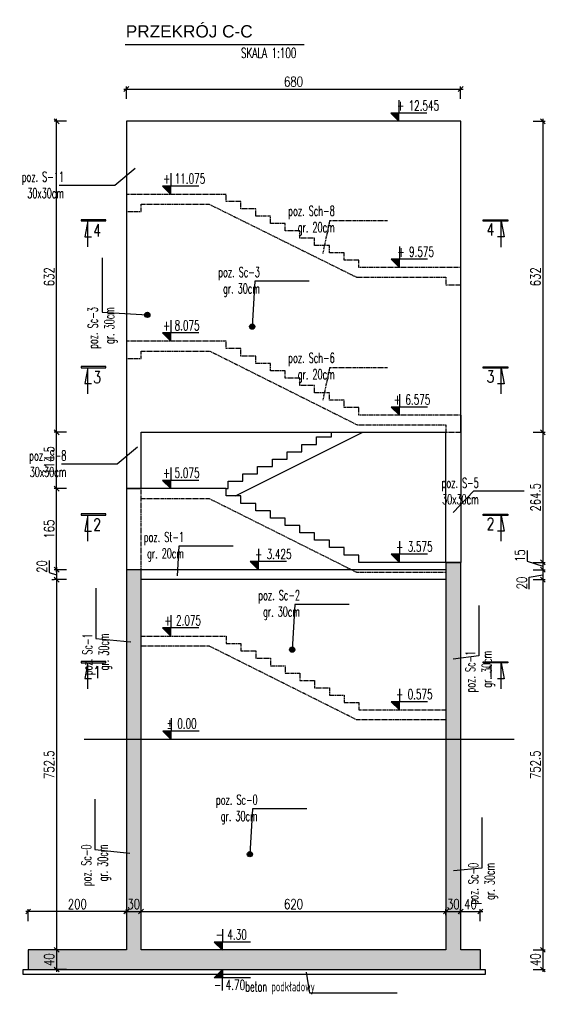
# Model space of a CAD drawing. Header units: millimetres. Extents: x -303 to 588072, y -379 to 357555.
# Tile 24 of 88: x 540107 to 541176, y 335621 to 337623. Entities that reach past the tile are written whole.
import ezdxf

# ---------------------------------------------------------------- set-up
doc = ezdxf.new("R2010")
doc.units = ezdxf.units.MM
doc.header["$LTSCALE"] = 0.15
doc.header["$MEASUREMENT"] = 0
doc.header["$PDSIZE"] = -5
doc.linetypes.add('DASHED', pattern=[19.05, 12.7, -6.35])
for name, color, linetype in [('1', 2, 'Continuous'), ('3', 4, 'Continuous'), ('5', 8, 'Continuous'), ('RFD_1', 2, 'Continuous'), ('RFD_2', 4, 'DASHED'), ('RFD_3', 4, 'Continuous'), ('RFD_5', 8, 'Continuous'), ('RFD_5 @ 10', 8, 'Continuous')]:
    doc.layers.add(name, color=color, linetype=linetype)
doc.styles.add('ARIAL', font='arial.ttf')
doc.styles.get("Standard").update_dxf_attribs({"font": 'simplex.shx', "width": 0.75})
doc.styles.add('txt3', font='simplex.shx', dxfattribs={"width": 0.75, "height": 20})
doc.dimstyles.new('opis 1.1', dxfattribs={"dimscale": 0, "dimtxt": 2, "dimasz": 1, "dimexe": 0.5, "dimexo": 1, "dimgap": 0, "dimtad": 0, "dimdec": 1, "dimrnd": 0.5, "dimdsep": 46, "dimtxsty": 'Standard', "dimblk1": 'OBLIQUE', "dimblk2": 'OBLIQUE', "dimsah": 1, "dimcen": 1, "dimdle": 0.5, "dimclrd": 256, "dimclre": 256, "dimclrt": 4, "dimadec": 0, "dimazin": 2, "dimtm": 1e-09, "dimtfac": 0.75, "dimtdec": 1, "dimtmove": 0, "dimatfit": 3, "dimfxl": 0, "dimtvp": 0.75, "dimtolj": 1, "dimtzin": 0, "dimlwd": -1, "dimlwe": -1, "dimarcsym": 0})

# ---------------------------------------------------------------- blocks, each defined once
blk = doc.blocks.new('324r232')
at = {"layer": 'RFD_5'}
blk.add_hatch(color=256, dxfattribs=at).paths.add_polyline_path([(0, 16.6), (-16.6, 16.6), (0, 0)])
at = {"layer": '5'}
blk.add_line((56.3, 16.6), (-16.6, 16.6), dxfattribs=at)
at = {"layer": 'RFD_5'}
for points in [[(0, 42.3), (0, 16.6)], [(-16.6, 16.6), (0, 0)], [(0, 0), (0, 16.6)]]:
    blk.add_lwpolyline(points, dxfattribs=at)
blk = doc.blocks.new('asdddd')
at = {"layer": '5'}
blk.add_line((538151.4, 335098.7), (538077.5, 335098.7), dxfattribs=at)
at = {"layer": 'RFD_5'}
for points in [[(538094.3, 335124.8), (538094.3, 335098.7)], [(538077.5, 335098.7), (538094.3, 335081.9)], [(538094.3, 335081.9), (538094.3, 335098.7)]]:
    blk.add_lwpolyline(points, dxfattribs=at)
blk = doc.blocks.new('_Oblique')
at = {"color": 0, "linetype": 'ByBlock', "lineweight": -2}
blk.add_line((-0.5, -0.5), (0.5, 0.5), dxfattribs=at)
blk = doc.blocks.new('*D1874')
at = {"layer": 'Defpoints', "color": 0, "lineweight": 80}
for p in [(541003.6, 337481.8), (540323.6, 337416.1), (541003.6, 337416.1)]:
    blk.add_point(p, dxfattribs=at)
at = {"layer": 'RFD_5'}
for p, q in [((540318.6, 337481.8), (541008.6, 337481.8)), ((540323.6, 337461.8), (540323.6, 337486.8)), ((541003.6, 337461.8), (541003.6, 337486.8))]:
    blk.add_line(p, q, dxfattribs=at)
at = {"layer": 'RFD_5', "xscale": 10, "yscale": 10, "zscale": 10, "rotation": 180}
blk.add_blockref('_Oblique', (540323.6, 337481.8), dxfattribs=at)
at = {"layer": 'RFD_5', "xscale": 10, "yscale": 10, "zscale": 10}
blk.add_blockref('_Oblique', (541003.6, 337481.8), dxfattribs=at)
at = {"layer": 'RFD_5', "color": 4, "insert": (540663.6, 337496.8), "char_height": 20, "attachment_point": 5}
blk.add_mtext('\\A1;680', dxfattribs=at)
blk = doc.blocks.new('*D1875')
at = {"layer": 'Defpoints', "color": 0, "lineweight": 80}
for p in [(540353.6, 336484.4), (540181.7, 335731.7), (540271.4, 335731.7)]:
    blk.add_point(p, dxfattribs=at)
at = {"layer": 'RFD_5'}
for p, q in [((540201.7, 336484.4), (540176.7, 336484.4)), ((540181.7, 336489.4), (540181.7, 335726.7)), ((540201.7, 335731.7), (540176.7, 335731.7))]:
    blk.add_line(p, q, dxfattribs=at)
at = {"layer": 'RFD_5', "xscale": 10, "yscale": 10, "zscale": 10}
for p, rotation in [((540181.7, 336484.4), 90), ((540181.7, 335731.7), 270)]:
    blk.add_blockref('_Oblique', p, dxfattribs=dict(at, rotation=rotation))
at = {"layer": 'RFD_5', "color": 4, "insert": (540166.7, 336108), "char_height": 20, "attachment_point": 5, "rotation": 90}
blk.add_mtext('\\A1;752.5', dxfattribs=at)
blk = doc.blocks.new('*D1876')
at = {"layer": 'Defpoints', "color": 0, "lineweight": 80}
for p in [(540246.9, 335731.7), (540181.7, 335691.7), (540243.2, 335691.7)]:
    blk.add_point(p, dxfattribs=at)
at = {"layer": 'RFD_5'}
for p, q in [((540181.7, 335736.7), (540181.7, 335686.7)), ((540201.7, 335731.7), (540176.7, 335731.7)), ((540201.7, 335691.7), (540176.7, 335691.7))]:
    blk.add_line(p, q, dxfattribs=at)
at = {"layer": 'RFD_5', "xscale": 10, "yscale": 10, "zscale": 10}
for p, rotation in [((540181.7, 335731.7), 90), ((540181.7, 335691.7), 270)]:
    blk.add_blockref('_Oblique', p, dxfattribs=dict(at, rotation=rotation))
at = {"layer": 'RFD_5', "color": 4, "insert": (540166.7, 335711.7), "char_height": 20, "attachment_point": 5, "rotation": 90}
blk.add_mtext('\\A1;40', dxfattribs=at)
blk = doc.blocks.new('*D1877')
at = {"layer": 'Defpoints', "color": 0, "lineweight": 80}
for p in [(540181.7, 336669.4), (540299.1, 336669.4), (540323.6, 336504.4)]:
    blk.add_point(p, dxfattribs=at)
at = {"layer": 'RFD_5'}
for p, q in [((540181.7, 336499.4), (540181.7, 336674.4)), ((540201.7, 336669.4), (540176.7, 336669.4)), ((540201.7, 336504.4), (540176.7, 336504.4))]:
    blk.add_line(p, q, dxfattribs=at)
at = {"layer": 'RFD_5', "xscale": 10, "yscale": 10, "zscale": 10}
for p, rotation in [((540181.7, 336669.4), 90), ((540181.7, 336504.4), 270)]:
    blk.add_blockref('_Oblique', p, dxfattribs=dict(at, rotation=rotation))
at = {"layer": 'RFD_5', "color": 4, "insert": (540166.7, 336586.9), "char_height": 20, "attachment_point": 5, "rotation": 90}
blk.add_mtext('\\A1;165', dxfattribs=at)
blk = doc.blocks.new('*D1878')
at = {"layer": 'Defpoints', "color": 0, "lineweight": 80}
for p in [(540181.7, 336784), (540426.8, 336784), (540299.1, 336669.4)]:
    blk.add_point(p, dxfattribs=at)
at = {"layer": 'RFD_5'}
for p, q in [((540201.7, 336784), (540176.7, 336784)), ((540181.7, 336664.4), (540181.7, 336789)), ((540201.7, 336669.4), (540176.7, 336669.4))]:
    blk.add_line(p, q, dxfattribs=at)
at = {"layer": 'RFD_5', "xscale": 10, "yscale": 10, "zscale": 10}
for p, rotation in [((540181.7, 336784), 90), ((540181.7, 336669.4), 270)]:
    blk.add_blockref('_Oblique', p, dxfattribs=dict(at, rotation=rotation))
at = {"layer": 'RFD_5', "color": 4, "insert": (540166.7, 336726.7), "char_height": 20, "attachment_point": 5, "rotation": 90}
blk.add_mtext('\\A1;114.5', dxfattribs=at)
blk = doc.blocks.new('*D1879')
at = {"layer": 'Defpoints', "color": 0, "lineweight": 80}
for p in [(540181.7, 337416.1), (540410.9, 337416.1), (540451.3, 336784)]:
    blk.add_point(p, dxfattribs=at)
at = {"layer": 'RFD_5'}
for p, q in [((540201.7, 337416.1), (540176.7, 337416.1)), ((540181.7, 336779), (540181.7, 337421.1)), ((540201.7, 336784), (540176.7, 336784))]:
    blk.add_line(p, q, dxfattribs=at)
at = {"layer": 'RFD_5', "xscale": 10, "yscale": 10, "zscale": 10}
for p, rotation in [((540181.7, 337416.1), 90), ((540181.7, 336784), 270)]:
    blk.add_blockref('_Oblique', p, dxfattribs=dict(at, rotation=rotation))
at = {"layer": 'RFD_5', "color": 4, "insert": (540166.7, 337100.1), "char_height": 20, "attachment_point": 5, "rotation": 90}
blk.add_mtext('\\A1;632', dxfattribs=at)
blk = doc.blocks.new('*D1880')
at = {"layer": 'Defpoints', "color": 0, "lineweight": 80}
for p in [(541003.6, 337416.1), (541003.7, 336784), (541170.8, 336784)]:
    blk.add_point(p, dxfattribs=at)
at = {"layer": 'RFD_5'}
for p, q in [((541150.8, 337416.1), (541175.8, 337416.1)), ((541170.8, 337421.1), (541170.8, 336779)), ((541150.8, 336784), (541175.8, 336784))]:
    blk.add_line(p, q, dxfattribs=at)
at = {"layer": 'RFD_5', "xscale": 10, "yscale": 10, "zscale": 10}
for p, rotation in [((541170.8, 337416.1), 90), ((541170.8, 336784), 270)]:
    blk.add_blockref('_Oblique', p, dxfattribs=dict(at, rotation=rotation))
at = {"layer": 'RFD_5', "color": 4, "insert": (541155.8, 337100.1), "char_height": 20, "attachment_point": 5, "rotation": 90}
blk.add_mtext('\\A1;632', dxfattribs=at)
blk = doc.blocks.new('*D1883')
at = {"layer": 'Defpoints', "color": 0, "lineweight": 80}
for p in [(540323.6, 336504.4), (540181.7, 336484.4), (540181.7, 336484.4)]:
    blk.add_point(p, dxfattribs=at)
at = {"layer": 'RFD_5'}
for p, q in [((540166.7, 336523.2), (540166.7, 336498.9)), ((540166.7, 336498.9), (540181.7, 336494.4)), ((540201.7, 336504.4), (540176.7, 336504.4)), ((540181.7, 336509.4), (540181.7, 336479.4)), ((540171.7, 336484.4), (540176.7, 336484.4))]:
    blk.add_line(p, q, dxfattribs=at)
at = {"layer": 'RFD_5', "xscale": 10, "yscale": 10, "zscale": 10}
for p, rotation in [((540181.7, 336504.4), 90), ((540181.7, 336484.4), 270)]:
    blk.add_blockref('_Oblique', p, dxfattribs=dict(at, rotation=rotation))
at = {"layer": 'RFD_5', "color": 4, "insert": (540151.7, 336511), "char_height": 20, "attachment_point": 5, "rotation": 90}
blk.add_mtext('\\A1;20', dxfattribs=at)
blk = doc.blocks.new('*D1884')
at = {"layer": 'Defpoints', "color": 0, "lineweight": 80}
for p in [(541003.7, 336784), (540988.6, 336519.4), (541170.8, 336519.4)]:
    blk.add_point(p, dxfattribs=at)
at = {"layer": 'RFD_5'}
for p, q in [((541150.8, 336784), (541175.8, 336784)), ((541170.8, 336789), (541170.8, 336514.4)), ((541150.8, 336519.4), (541175.8, 336519.4))]:
    blk.add_line(p, q, dxfattribs=at)
at = {"layer": 'RFD_5', "xscale": 10, "yscale": 10, "zscale": 10}
for p, rotation in [((541170.8, 336784), 90), ((541170.8, 336519.4), 270)]:
    blk.add_blockref('_Oblique', p, dxfattribs=dict(at, rotation=rotation))
at = {"layer": 'RFD_5', "color": 4, "insert": (541155.8, 336651.7), "char_height": 20, "attachment_point": 5, "rotation": 90}
blk.add_mtext('\\A1;264.5', dxfattribs=at)
blk = doc.blocks.new('*D1885')
at = {"layer": 'Defpoints', "color": 0, "lineweight": 80}
for p in [(540988.6, 336519.4), (540973.6, 336504.4), (541170.8, 336504.4)]:
    blk.add_point(p, dxfattribs=at)
at = {"layer": 'RFD_5'}
for p, q in [((541139.2, 336543.7), (541139.2, 336522.2)), ((541139.2, 336522.2), (541170.8, 336511.9)), ((541150.8, 336519.4), (541175.8, 336519.4)), ((541170.8, 336524.4), (541170.8, 336499.4)), ((541150.8, 336504.4), (541175.8, 336504.4))]:
    blk.add_line(p, q, dxfattribs=at)
at = {"layer": 'RFD_5', "xscale": 10, "yscale": 10, "zscale": 10}
for p, rotation in [((541170.8, 336519.4), 90), ((541170.8, 336504.4), 270)]:
    blk.add_blockref('_Oblique', p, dxfattribs=dict(at, rotation=rotation))
at = {"layer": 'RFD_5', "color": 4, "insert": (541124.2, 336533), "char_height": 20, "attachment_point": 5, "rotation": 90}
blk.add_mtext('\\A1;15', dxfattribs=at)
blk = doc.blocks.new('*D1886')
at = {"layer": 'Defpoints', "color": 0, "lineweight": 80}
for p in [(540973.6, 336504.4), (540973.6, 336484.4), (541170.8, 336484.4)]:
    blk.add_point(p, dxfattribs=at)
at = {"layer": 'RFD_5'}
for p, q in [((541142.9, 336489.6), (541170.8, 336494.4)), ((541150.8, 336504.4), (541175.8, 336504.4)), ((541170.8, 336509.4), (541170.8, 336479.4)), ((541142.9, 336465.3), (541142.9, 336489.6)), ((541150.8, 336484.4), (541175.8, 336484.4))]:
    blk.add_line(p, q, dxfattribs=at)
at = {"layer": 'RFD_5', "xscale": 10, "yscale": 10, "zscale": 10}
for p, rotation in [((541170.8, 336504.4), 90), ((541170.8, 336484.4), 270)]:
    blk.add_blockref('_Oblique', p, dxfattribs=dict(at, rotation=rotation))
at = {"layer": 'RFD_5', "color": 4, "insert": (541127.9, 336477.5), "char_height": 20, "attachment_point": 5, "rotation": 90}
blk.add_mtext('\\A1;20', dxfattribs=at)
blk = doc.blocks.new('*D1887')
at = {"layer": 'Defpoints', "color": 0, "lineweight": 80}
for p in [(541170.8, 336484.4), (541043.6, 335731.7), (541170.8, 335731.7)]:
    blk.add_point(p, dxfattribs=at)
at = {"layer": 'RFD_5'}
for p, q in [((541160.8, 336484.4), (541165.8, 336484.4)), ((541170.8, 336489.4), (541170.8, 335726.7)), ((541150.8, 335731.7), (541175.8, 335731.7))]:
    blk.add_line(p, q, dxfattribs=at)
at = {"layer": 'RFD_5', "xscale": 10, "yscale": 10, "zscale": 10}
for p, rotation in [((541170.8, 336484.4), 90), ((541170.8, 335731.7), 270)]:
    blk.add_blockref('_Oblique', p, dxfattribs=dict(at, rotation=rotation))
at = {"layer": 'RFD_5', "color": 4, "insert": (541155.8, 336108), "char_height": 20, "attachment_point": 5, "rotation": 90}
blk.add_mtext('\\A1;752.5', dxfattribs=at)
blk = doc.blocks.new('*D1888')
at = {"layer": 'Defpoints', "color": 0, "lineweight": 80}
for p in [(541043.6, 335731.7), (541043.6, 335691.7), (541170.8, 335691.7)]:
    blk.add_point(p, dxfattribs=at)
at = {"layer": 'RFD_5'}
for p, q in [((541170.8, 335736.7), (541170.8, 335686.7)), ((541150.8, 335731.7), (541175.8, 335731.7)), ((541150.8, 335691.7), (541175.8, 335691.7))]:
    blk.add_line(p, q, dxfattribs=at)
at = {"layer": 'RFD_5', "xscale": 10, "yscale": 10, "zscale": 10}
for p, rotation in [((541170.8, 335731.7), 90), ((541170.8, 335691.7), 270)]:
    blk.add_blockref('_Oblique', p, dxfattribs=dict(at, rotation=rotation))
at = {"layer": 'RFD_5', "color": 4, "insert": (541155.8, 335711.7), "char_height": 20, "attachment_point": 5, "rotation": 90}
blk.add_mtext('\\A1;40', dxfattribs=at)
blk = doc.blocks.new('*D1889')
at = {"layer": 'Defpoints', "color": 0, "lineweight": 80}
for p in [(540323.6, 335794.2), (540353.6, 335809.7), (540353.6, 335794.2)]:
    blk.add_point(p, dxfattribs=at)
at = {"layer": 'RFD_5'}
for p, q in [((540323.6, 335804.2), (540323.6, 335814.7)), ((540353.6, 335804.2), (540353.6, 335814.7)), ((540318.6, 335809.7), (540358.6, 335809.7))]:
    blk.add_line(p, q, dxfattribs=at)
at = {"layer": 'RFD_5', "xscale": 10, "yscale": 10, "zscale": 10, "rotation": 180}
blk.add_blockref('_Oblique', (540323.6, 335809.7), dxfattribs=at)
at = {"layer": 'RFD_5', "xscale": 10, "yscale": 10, "zscale": 10}
blk.add_blockref('_Oblique', (540353.6, 335809.7), dxfattribs=at)
at = {"layer": 'RFD_5', "color": 4, "insert": (540338.6, 335824.7), "char_height": 20, "attachment_point": 5}
blk.add_mtext('\\A1;30', dxfattribs=at)
blk = doc.blocks.new('*D1890')
at = {"layer": 'Defpoints', "color": 0, "lineweight": 80}
for p in [(540353.6, 335794.2), (540973.6, 335809.7), (540973.6, 335792)]:
    blk.add_point(p, dxfattribs=at)
at = {"layer": 'RFD_5'}
for p, q in [((540353.6, 335804.2), (540353.6, 335814.7)), ((540973.6, 335802), (540973.6, 335814.7)), ((540348.6, 335809.7), (540978.6, 335809.7))]:
    blk.add_line(p, q, dxfattribs=at)
at = {"layer": 'RFD_5', "xscale": 10, "yscale": 10, "zscale": 10, "rotation": 180}
blk.add_blockref('_Oblique', (540353.6, 335809.7), dxfattribs=at)
at = {"layer": 'RFD_5', "xscale": 10, "yscale": 10, "zscale": 10}
blk.add_blockref('_Oblique', (540973.6, 335809.7), dxfattribs=at)
at = {"layer": 'RFD_5', "color": 4, "insert": (540663.6, 335824.7), "char_height": 20, "attachment_point": 5}
blk.add_mtext('\\A1;620', dxfattribs=at)
blk = doc.blocks.new('*D1891')
at = {"layer": 'Defpoints', "color": 0, "lineweight": 80}
for p in [(540973.6, 335792), (541003.6, 335809.7), (541003.6, 335793.6)]:
    blk.add_point(p, dxfattribs=at)
at = {"layer": 'RFD_5'}
for p, q in [((540973.6, 335802), (540973.6, 335814.7)), ((541003.6, 335803.6), (541003.6, 335814.7)), ((540968.6, 335809.7), (541008.6, 335809.7))]:
    blk.add_line(p, q, dxfattribs=at)
at = {"layer": 'RFD_5', "xscale": 10, "yscale": 10, "zscale": 10, "rotation": 180}
blk.add_blockref('_Oblique', (540973.6, 335809.7), dxfattribs=at)
at = {"layer": 'RFD_5', "xscale": 10, "yscale": 10, "zscale": 10}
blk.add_blockref('_Oblique', (541003.6, 335809.7), dxfattribs=at)
at = {"layer": 'RFD_5', "color": 4, "insert": (540988.6, 335824.7), "char_height": 20, "attachment_point": 5}
blk.add_mtext('\\A1;30', dxfattribs=at)
blk = doc.blocks.new('*D1892')
at = {"layer": 'Defpoints', "color": 0, "lineweight": 80}
for p in [(541003.6, 335793.6), (541043.6, 335809.7), (541043.6, 335731.7)]:
    blk.add_point(p, dxfattribs=at)
at = {"layer": 'RFD_5'}
for p, q in [((541003.6, 335803.6), (541003.6, 335814.7)), ((541043.6, 335789.7), (541043.6, 335814.7)), ((540998.6, 335809.7), (541048.6, 335809.7))]:
    blk.add_line(p, q, dxfattribs=at)
at = {"layer": 'RFD_5', "xscale": 10, "yscale": 10, "zscale": 10, "rotation": 180}
blk.add_blockref('_Oblique', (541003.6, 335809.7), dxfattribs=at)
at = {"layer": 'RFD_5', "xscale": 10, "yscale": 10, "zscale": 10}
blk.add_blockref('_Oblique', (541043.6, 335809.7), dxfattribs=at)
at = {"layer": 'RFD_5', "color": 4, "insert": (541023.6, 335824.7), "char_height": 20, "attachment_point": 5}
blk.add_mtext('\\A1;40', dxfattribs=at)
blk = doc.blocks.new('*D1893')
at = {"layer": 'Defpoints', "color": 0, "lineweight": 80}
for p in [(540123.9, 335809.7), (540323.6, 335794.2), (540123.9, 335731.7)]:
    blk.add_point(p, dxfattribs=at)
at = {"layer": 'RFD_5'}
for p, q in [((540123.9, 335789.7), (540123.9, 335814.7)), ((540323.6, 335804.2), (540323.6, 335814.7)), ((540328.6, 335809.7), (540118.9, 335809.7))]:
    blk.add_line(p, q, dxfattribs=at)
at = {"layer": 'RFD_5', "xscale": 10, "yscale": 10, "zscale": 10, "rotation": 180}
blk.add_blockref('_Oblique', (540123.9, 335809.7), dxfattribs=at)
at = {"layer": 'RFD_5', "xscale": 10, "yscale": 10, "zscale": 10}
blk.add_blockref('_Oblique', (540323.6, 335809.7), dxfattribs=at)
at = {"layer": 'RFD_5', "color": 4, "insert": (540223.8, 335824.7), "char_height": 20, "attachment_point": 5}
blk.add_mtext('\\A1;200', dxfattribs=at)

msp = doc.modelspace()

# ---------------------------------------------------------------- hatches: boundary and pattern name
at = {"layer": 'RFD_5'}
h = msp.add_hatch(color=256, dxfattribs=at)
h.dxf.hatch_style = 1
edge = h.paths.add_edge_path()
edge.add_ellipse((540366.29, 337022.61), major_axis=(5.27, 0), ratio=1, start_angle=0, end_angle=360)
h = msp.add_hatch(color=256, dxfattribs=at)
h.dxf.hatch_style = 1
edge = h.paths.add_edge_path()
edge.add_ellipse((540579.58, 336998.75), major_axis=(5.27, 0), ratio=1, start_angle=0, end_angle=360)
h = msp.add_hatch(dxfattribs=at)
h.set_pattern_fill('ANSI33', color=256, scale=50)
h.set_pattern_definition([(45, (-17736.149, 0.0001), (-8.83883476, 8.83883476), []), (45, (-17727.31, 0.0001), (-8.83883476, 8.83883476), [6.25, -3.125])])
h.paths.add_polyline_path([(540123.88, 335731.67), (540123.88, 335691.67), (541043.64, 335691.67), (541043.64, 335731.67), (541003.64, 335731.67), (541003.64, 336519.41), (540973.64, 336519.41), (540973.64, 335731.67), (540353.64, 335731.67), (540353.64, 336504.41), (540323.64, 336504.41), (540323.64, 335731.67)])
h = msp.add_hatch(color=256, dxfattribs=at)
h.dxf.hatch_style = 1
edge = h.paths.add_edge_path()
edge.add_ellipse((540661.04, 336341.91), major_axis=(5.27, 0), ratio=1, start_angle=0, end_angle=360)
h = msp.add_hatch(color=256, dxfattribs=at)
h.dxf.hatch_style = 1
edge = h.paths.add_edge_path()
edge.add_ellipse((540574.95, 335926.21), major_axis=(5.27, 0), ratio=1, start_angle=0, end_angle=360)

# ---------------------------------------------------------------- linework, layer by layer
at = {"layer": 'RFD_1'}
for points in [[(540231.83, 337216.16), (540231.83, 337213.59), (540281.71, 337213.59), (540281.71, 337216.16)], [(541099.33, 337215.78), (541099.33, 337213.21), (541049.45, 337213.21), (541049.45, 337215.78)], [(540231.83, 336917.51), (540231.83, 336914.94), (540281.71, 336914.94), (540281.71, 336917.51)], [(541099.33, 336917.13), (541099.33, 336914.56), (541049.45, 336914.56), (541049.45, 336917.13)], [(540231.83, 336617.92), (540231.83, 336615.35), (540281.71, 336615.35), (540281.71, 336617.92)], [(541099.33, 336617.54), (541099.33, 336614.96), (541049.45, 336614.96), (541049.45, 336617.54)], [(540353.64, 336504.41), (540323.64, 336504.41), (540323.64, 335731.67), (540123.88, 335731.67), (540123.88, 335691.67), (541043.64, 335691.67), (541043.64, 335731.67), (541003.64, 335731.67), (541003.64, 336519.41), (540973.64, 336519.41), (540973.64, 335731.67), (540353.64, 335731.67), (540353.64, 336504.41), (540353.64, 336504.41)], [(540231.83, 336317.92), (540231.83, 336315.35), (540281.71, 336315.35), (540281.71, 336317.92)], [(541099.33, 336317.54), (541099.33, 336314.96), (541049.45, 336314.96), (541049.45, 336317.54)]]:
    msp.add_lwpolyline(points, close=True, dxfattribs=at)
for points in [[(540245, 337160.95), (540245, 337213.59), (540238.87, 337181.47), (540252.39, 337181.47)], [(541086.15, 337160.56), (541086.15, 337213.21), (541092.29, 337181.09), (541078.77, 337181.09)], [(540245, 336862.3), (540245, 336914.94), (540238.87, 336882.82), (540252.39, 336882.82)], [(541086.15, 336861.91), (541086.15, 336914.56), (541092.29, 336882.44), (541078.77, 336882.44)], [(540245, 336562.7), (540245, 336615.35), (540238.87, 336583.23), (540252.39, 336583.23)], [(541086.15, 336562.32), (541086.15, 336614.96), (541092.29, 336582.85), (541078.77, 336582.85)], [(540245, 336262.7), (540245, 336315.35), (540238.87, 336283.23), (540252.39, 336283.23)], [(541086.15, 336262.32), (541086.15, 336314.96), (541092.29, 336282.85), (541078.77, 336282.85)]]:
    msp.add_lwpolyline(points, dxfattribs=at)
at = {"layer": 'RFD_2', "color": 8}
for points in [[(540586.64, 337237.95), (540556.64, 337237.95), (540556.64, 337252.8), (540526.64, 337252.8), (540526.64, 337267.65), (540323.64, 337267.65), (540323.64, 337232.65), (540353.64, 337232.77), (540353.64, 337247.65), (540491.96, 337247.65), (540792.24, 337099.01), (540973.64, 337098.99), (540973.64, 337084), (541003.64, 337084), (541003.64, 337119), (540796.64, 337119), (540796.64, 337134), (540766.64, 337134), (540766.64, 337148.85), (540736.64, 337148.85), (540736.64, 337163.7), (540706.64, 337163.7), (540706.64, 337178.55), (540676.64, 337178.55), (540676.64, 337193.4), (540646.64, 337193.4), (540646.64, 337208.25), (540616.64, 337208.25), (540616.64, 337223.1), (540586.64, 337223.1), (540586.64, 337237.95)], [(540854.69, 337213.93), (540736.99, 337213.93), (540723.06, 337147.28)], [(541003.64, 336819.01), (540796.64, 336819), (540796.64, 336834), (540766.64, 336834), (540766.64, 336849), (540736.64, 336849), (540736.64, 336864), (540706.64, 336864), (540706.64, 336879), (540676.64, 336879), (540676.64, 336894), (540646.64, 336894), (540646.64, 336909), (540616.64, 336909), (540616.64, 336924), (540586.64, 336924), (540586.64, 336939), (540556.64, 336939), (540556.64, 336954), (540526.64, 336954), (540526.64, 336969), (540323.64, 336969), (540323.64, 336934), (540353.64, 336934), (540353.64, 336949), (540493.44, 336949), (540793.44, 336799), (540973.64, 336799), (540973.64, 336784), (541003.64, 336784), (541003.63, 336819.01)], [(540854.69, 336915.13), (540736.99, 336915.13), (540723.06, 336848.48)], [(540353.64, 336504.41), (540353.64, 336669.41)], [(540353.64, 336649.41), (540491.91, 336649.41), (540791.91, 336499.41), (540973.64, 336499.41), (540973.64, 336499.41)], [(540353.64, 336369.41), (540526.64, 336369.41), (540526.64, 336354.41), (540556.64, 336354.41), (540556.64, 336339.41), (540586.64, 336339.41), (540586.64, 336324.41), (540616.64, 336324.41), (540616.64, 336309.41), (540646.64, 336309.41), (540646.64, 336294.41), (540676.64, 336294.41), (540676.64, 336279.41), (540706.64, 336279.41), (540706.64, 336264.41), (540736.64, 336264.41), (540736.64, 336249.41), (540766.64, 336249.41), (540766.64, 336234.41), (540796.64, 336234.41), (540796.64, 336219.41), (540973.64, 336219.41)], [(540973.64, 336199.41), (540791.91, 336199.41), (540491.91, 336349.41), (540353.64, 336349.41)]]:
    msp.add_lwpolyline(points, dxfattribs=at)
at = {"layer": 'RFD_3'}
for points in [[(541003.64, 336784), (541003.64, 336784), (541003.64, 337416.15), (540323.64, 337416.15), (540323.64, 336669.41), (540353.64, 336669.41), (540353.64, 336784), (540973.64, 336784)], [(541003.64, 336819), (541003.64, 336819.01), (541003.64, 336519.41), (540973.64, 336519.41), (540973.64, 336784), (540973.64, 336784)], [(540526.64, 336669.41), (540530.64, 336669.41), (540530.64, 336684.41), (540560.64, 336684.41), (540560.64, 336699.41), (540590.64, 336699.41), (540590.64, 336714.41), (540620.64, 336714.41), (540620.64, 336729.41), (540650.64, 336729.41), (540650.64, 336744.41), (540680.64, 336744.41), (540680.64, 336759.41), (540710.64, 336759.41), (540710.64, 336774.41), (540740.64, 336774.41), (540740.64, 336784)], [(540545.36, 336654.41), (540804.54, 336784)], [(540973.64, 336519.41), (541003.64, 336519.41), (540796.64, 336519.41), (540796.64, 336534.41), (540766.64, 336534.41), (540766.64, 336549.41), (540736.64, 336549.41), (540736.64, 336564.41), (540706.64, 336564.41), (540706.64, 336579.41), (540676.64, 336579.41), (540676.64, 336594.41), (540646.64, 336594.41), (540646.64, 336609.41), (540616.64, 336609.41), (540616.64, 336624.41), (540586.64, 336624.41), (540586.64, 336639.41), (540556.64, 336639.41), (540556.64, 336654.41), (540526.64, 336654.41), (540526.64, 336669.41), (540323.64, 336669.41), (540323.64, 336504.41)], [(540973.64, 336504.41), (540973.64, 336504.41), (540353.64, 336504.41)], [(540973.64, 336484.41), (540353.64, 336484.41)]]:
    msp.add_lwpolyline(points, dxfattribs=at)
at = {"layer": 'RFD_3', "color": 3, "lineweight": 80}
msp.add_lwpolyline([(541003.64, 336819), (541003.64, 336819), (541003.64, 336819.01), (541003.64, 336819.01)], dxfattribs=at)
at = {"layer": 'RFD_5'}
msp.add_line((540320.87, 337572.57), (540685.25, 337572.57), dxfattribs=at)
for points in [[(540186.76, 337286.53), (540300.14, 337286.53), (540341.54, 337321.05)], [(540274.11, 337138.65), (540274.11, 337027.91), (540366.29, 337022.61)], [(540695.62, 337090.93), (540584.87, 337090.93), (540579.58, 336998.75)], [(540191.67, 336719.75), (540305.05, 336719.75), (540346.46, 336754.27)], [(541132.68, 336664.27), (541029.92, 336664.27), (540988.52, 336620.9)], [(540541.12, 336552.44), (540430.37, 336552.44), (540426.93, 336492.42)], [(540261.57, 336467.29), (540261.57, 336364.53), (540332.97, 336357.65)], [(541112.33, 336159.67), (540238.11, 336159.67)], [(541046.53, 336000.83), (541046.53, 335898.07), (540989.25, 335892.69)], [(541043.64, 335691.67), (541053.64, 335691.67), (541053.64, 335681.67), (540113.88, 335681.67), (540113.88, 335691.67), (540123.88, 335691.67)], [(540874.51, 335643.47), (540696.59, 335643.47), (540690.33, 335686.15)]]:
    msp.add_lwpolyline(points, dxfattribs=at)
for points, elevation in [([(540777.08, 336434.09), (540666.33, 336434.09), (540661.04, 336341.91)], 40), ([(541040.36, 336432.07), (541040.36, 336329.31), (540988.52, 336322.86)], 40), ([(540259.57, 336038.23), (540259.57, 335935.47), (540330.97, 335928.58)], -40), ([(540690.98, 336018.39), (540580.24, 336018.39), (540574.95, 335926.21)], -40)]:
    msp.add_lwpolyline(points, dxfattribs=dict(at, elevation=elevation))
for centre in [(540366.29, 337022.61), (540579.58, 336998.75), (540661.04, 336341.91, 40), (540574.95, 335926.21, -40)]:
    msp.add_circle(centre, 5.27, dxfattribs=at)

# ---------------------------------------------------------------- block references
at = {"layer": 'RFD_5', "color": 3}
for p in [(2783.73, 2334.23), (2319.65, 2185.73), (2785.05, 2037.09), (2319.65, 1887.08), (2785.05, 1736.53), (2319.65, 1587.49), (2785.05, 1437.49), (2498.27, 1422.49), (2319.65, 1287.49), (2785.05, 1137.49), (2320.6, 1077.75)]:
    msp.add_blockref('asdddd', p, dxfattribs=at)
at = {"layer": 'RFD_5', "yscale": 1.012500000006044}
for p, xscale, zscale, rotation in [((540878.05, 337416.15), 1.012500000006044, 1.012500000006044, 359.9999986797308), ((540413.96, 337267.65), 1.012500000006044, 1.012500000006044, 359.9999986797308), ((540879.36, 337119), 1.012500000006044, 1.012500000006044, 359.9999986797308), ((540413.96, 336969), 1.012500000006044, 1.012500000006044, 359.9999986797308), ((540879.36, 336818.44), 1.012500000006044, 1.012500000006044, 359.9999986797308), ((540413.96, 336669.41), 1.012500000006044, 1.012500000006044, 359.9999986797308), ((540879.36, 336519.41), 1.012500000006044, 1.012500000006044, 359.9999986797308), ((540592.59, 336504.41), 1.012500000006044, 1.012500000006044, 359.9999986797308), ((540413.96, 336369.41), 1.012500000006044, 1.012500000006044, 359.9999986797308), ((540879.36, 336219.41), 1.012500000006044, 1.012500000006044, 359.9999986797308), ((540414.92, 336159.67), 1.012500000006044, 1.012500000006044, 359.9999986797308), ((540519.14, 335730.75), 1.012500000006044, 1.012500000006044, 359.9999986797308), ((540519.14, 335691.67), -1.012500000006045, 1.012500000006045, 179.9999986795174)]:
    msp.add_blockref('324r232', p, dxfattribs=dict(at, xscale=xscale, zscale=zscale, rotation=rotation))

# ---------------------------------------------------------------- texts
at = {"layer": '1', "insert": (540451.48, 337598.91), "char_height": 25, "attachment_point": 5, "style": 'ARIAL'}
msp.add_mtext('PRZEKRÓJ C-C', dxfattribs=at)
at = {"layer": '3', "char_height": 20.25, "style": 'txt3'}
for s, insert, width, attachment_point, rotation in [('{\\W0.65;SKALA 1:100}', (540556.7, 337565.2), 129.9198, 1, 360), ('{\\W0.65;+ 12.545}', (540959.8, 337458.33), 129.9198, 3, 0), ('{\\W0.65;+ 11.075}', (540484.03, 337309.83), 129.9198, 3, 0), ('{\\W0.65;+ 9.575}', (540949.39, 337161.19), 129.9198, 3, 0), ('{\\W0.65;+ 8.075}', (540472.47, 337011.18), 129.9198, 3, 0), ('{\\W0.65;+ 6.575}', (540941.93, 336860.63), 129.9198, 3, 0), ('{\\W0.65;+ 5.075}', (540472.42, 336711.59), 129.9198, 3, 0), ('{\\W0.65;+ 3.575}', (540946.49, 336561.59), 129.9198, 3, 0), ('{\\W0.65;+ 3.425}', (540659.71, 336546.59), 129.9198, 3, 0), ('{\\W0.65;+ 2.075}', (540475.44, 336411.59), 129.9198, 3, 0), ('{\\W0.65;+ 0.575}', (540946.49, 336261.59), 129.9198, 3, 0), ('{\\W0.65;%%P 0.00}', (540466.66, 336201.85), 344.2103, 3, 0), ('{\\W0.65;- 4.30}', (540568.59, 335772.94), 129.9198, 3, 0), ('{\\W0.65;- 4.70}', (540565.16, 335650.27), 377.0795, 9, 360)]:
    msp.add_mtext(s, dxfattribs=dict(at, insert=insert, width=width, attachment_point=attachment_point, rotation=rotation))
at = {"layer": '3', "color": 4, "char_height": 20, "attachment_point": 6, "style": 'txt3'}
for s, insert, rotation in [('{\\Fsimplex.shx;\\W7.94737; }{\\A1;\\W0.80000x;poz. S-11}\\P{\\Fsimplex.shx;\\W7.94737; }{\\A1;\\W0.80000x;30x30cm}', (540196.67, 337286.7, 40), 359.99978), ('{\\Fsimplex.shx;\\W8.52632; }{\\A1;\\W0.80000x;poz. Sc-3}\\P{\\Fsimplex.shx;\\W8.52632; }{\\A1;\\W0.80000x;gr. 30cm}', (540595.31, 337089.54, 40), 359.99978), ('{\\Fsimplex.shx;\\W8.52632; }{\\A1;\\W0.80000x;poz. Sc-3}\\P{\\Fsimplex.shx;\\W8.52632; }{\\A1;\\W0.80000x;gr. 30cm}', (540275.5, 337038.34, 40), 89.99978), ('{\\Fsimplex.shx;\\W7.57895; }{\\A1;\\W0.80000x;poz. S-8}\\P{\\Fsimplex.shx;\\W7.57895; }{\\A1;\\W0.80000x;30x30cm}', (540201.58, 336719.92, 40), 359.99978), ('{\\Fsimplex.shx;\\W7.57895; }{\\A1;\\W0.80000x;poz. S-5}\\P{\\Fsimplex.shx;\\W7.57895; }{\\A1;\\W0.80000x;30x30cm}', (541040.36, 336664.45, 40), 359.99978), ('{\\Fsimplex.shx;\\W7.84211; }{\\A1;\\W0.80000x;poz. St-1}\\P{\\Fsimplex.shx;\\W7.84211; }{\\A1;\\W0.80000x;gr. 20cm}', (540440.81, 336551.05, 40), 359.99978), ('{\\Fsimplex.shx;\\W8.52632; }{\\A1;\\W0.80000x;poz. Sc-2}\\P{\\Fsimplex.shx;\\W8.52632; }{\\A1;\\W0.80000x;gr. 30cm}', (540676.77, 336432.7, 80), 359.99978), ('{\\Fsimplex.shx;\\W8.05263; }{\\A1;\\W0.80000x;poz. Sc-1}\\P{\\Fsimplex.shx;\\W8.05263; }{\\A1;\\W0.80000x;gr. 30cm}', (540264.33, 336374.97, 40), 89.99978), ('{\\Fsimplex.shx;\\W8.05263; }{\\A1;\\W0.80000x;poz. Sc-1}\\P{\\Fsimplex.shx;\\W8.05263; }{\\A1;\\W0.80000x;gr. 30cm}', (541043.12, 336339.75, 80), 89.99978), ('{\\Fsimplex.shx;\\W8.52632; }{\\A1;\\W0.80000x;poz. Sc-0}\\P{\\Fsimplex.shx;\\W8.52632; }{\\A1;\\W0.80000x;gr. 30cm}', (540590.68, 336017), 359.99978), ('{\\Fsimplex.shx;\\W8.52632; }{\\A1;\\W0.80000x;poz. Sc-0}\\P{\\Fsimplex.shx;\\W8.52632; }{\\A1;\\W0.80000x;gr. 30cm}', (540262.34, 335945.91), 89.99978), ('{\\Fsimplex.shx;\\W8.52632; }{\\A1;\\W0.80000x;poz. Sc-0}\\P{\\Fsimplex.shx;\\W8.52632; }{\\A1;\\W0.80000x;gr. 30cm}', (541049.3, 335908.51, 40), 89.99978), ('{\\Fsimplex.shx;\\W7.52632;  }{\\A1;\\W0.80000x;beton podkładowy}', (540707.03, 335654.05, 40), 359.99978)]:
    msp.add_mtext(s, dxfattribs=dict(at, insert=insert, rotation=rotation))
at = {"layer": 'RFD_1', "char_height": 24.58, "width": 4558.2211, "attachment_point": 9}
for s, insert in [('4', (540272.12, 337182.17)), ('4', (541072.14, 337183.78)), ('3', (540272.12, 336883.52)), ('3', (541072.14, 336885.13)), ('2', (540272.12, 336583.93)), ('2', (541072.14, 336585.54)), ('1', (540272.12, 336283.93)), ('1', (541072.14, 336285.54))]:
    msp.add_mtext(s, dxfattribs=dict(at, insert=insert))
at = {"layer": 'RFD_2', "color": 8, "char_height": 20, "attachment_point": 6, "rotation": 359.99978, "style": 'txt3'}
for s, insert in [('{\\Fsimplex.shx;\\W9.52632; }{\\A1;\\W0.80000x;poz. Sch-8}\\P{\\Fsimplex.shx;\\W9.52632; }{\\A1;\\W0.80000x;gr. 20cm}', (540747.43, 337214.11, 40)), ('{\\Fsimplex.shx;\\W9.47368; }{\\A1;\\W0.80000x;poz. Sch-6}\\P{\\Fsimplex.shx;\\W9.47368; }{\\A1;\\W0.80000x;gr. 20cm}', (540747.43, 336915.31, 40))]:
    msp.add_mtext(s, dxfattribs=dict(at, insert=insert))

# ---------------------------------------------------------------- dimensions: what is measured, and where the dimension line sits
at = {"layer": 'RFD_5 @ 10'}
for base, p1, p2, override, picture, middle in [((541003.64, 337481.84), (540323.64, 337416.15), (541003.64, 337416.15), {"dimscale": 0, "dimblk1": 'Oblique', "dimblk2": 'Oblique'}, '*D1874', (540663.64, 337496.84)), ((540123.88, 335809.67), (540323.64, 335794.16), (540123.88, 335731.67), {"dimscale": 0, "dimblk1": 'Oblique', "dimblk2": 'Oblique', "dimtmove": 1}, '*D1893', (540223.76, 335824.67)), ((540353.64, 335809.67), (540323.64, 335794.16), (540353.64, 335794.16), {"dimscale": 0, "dimblk1": 'Oblique', "dimblk2": 'Oblique', "dimtmove": 1}, '*D1889', (540338.64, 335824.67)), ((540973.64, 335809.67), (540353.64, 335794.16), (540973.64, 335791.95), {"dimscale": 0, "dimblk1": 'Oblique', "dimblk2": 'Oblique', "dimtmove": 1}, '*D1890', (540663.64, 335824.67)), ((541003.64, 335809.67), (540973.64, 335791.95), (541003.64, 335793.56), {"dimscale": 0, "dimblk1": 'Oblique', "dimblk2": 'Oblique', "dimtmove": 1}, '*D1891', (540988.64, 335824.67)), ((541043.64, 335809.67), (541003.64, 335793.56), (541043.64, 335731.67), {"dimscale": 0, "dimblk1": 'Oblique', "dimblk2": 'Oblique', "dimtmove": 1}, '*D1892', (541023.64, 335824.67))]:
    dim = msp.add_linear_dim(base=base, p1=p1, p2=p2, dimstyle='opis 1.1', override=override, dxfattribs=at)
    dim.commit()
    dim.dimension.update_dxf_attribs({"geometry": picture, "text_midpoint": middle})
for base, p1, p2, picture, middle in [((540181.7117, 337416.1492), (540451.32877, 336783.99919), (540410.91439, 337416.1492), '*D1879', (540166.7117, 337100.07419)), ((541170.799, 336784.0004), (541003.6363, 337416.1492), (541003.6608, 336784.0004), '*D1880', (541155.799, 337100.0748)), ((540181.71, 336784), (540299.09, 336669.41), (540426.78, 336784), '*D1878', (540166.71, 336726.7)), ((541170.8, 336519.41), (541003.66, 336784), (540988.64, 336519.41), '*D1884', (541155.8, 336651.7)), ((540181.71, 336669.41), (540323.64, 336504.41), (540299.09, 336669.41), '*D1877', (540166.71, 336586.91)), ((540181.71, 336484.41), (540323.64, 336504.41), (540181.71, 336484.41), '*D1883', (540151.71, 336498.91)), ((540181.71, 335731.67), (540353.64, 336484.41), (540271.4, 335731.67), '*D1875', (540166.71, 336108.04)), ((541170.8, 335731.67), (541170.8, 336484.41), (541043.64, 335731.67), '*D1887', (541155.8, 336108.04)), ((540181.71, 335691.67), (540246.86, 335731.67), (540243.19, 335691.67), '*D1876', (540166.71, 335711.67)), ((541170.8, 335691.67), (541043.64, 335731.67), (541043.64, 335691.67), '*D1888', (541155.8, 335711.67))]:
    dim = msp.add_linear_dim(base=base, p1=p1, p2=p2, angle=90, dimstyle='opis 1.1', override={"dimscale": 0, "dimblk1": 'Oblique', "dimblk2": 'Oblique', "dimtmove": 1}, dxfattribs=at)
    dim.commit()
    dim.dimension.update_dxf_attribs({"geometry": picture, "text_midpoint": middle})
for base, p1, p2, picture, middle in [((541170.8, 336504.41), (540988.64, 336519.41), (540973.64, 336504.41), '*D1885', (541139.21, 336522.25)), ((541170.8, 336484.41), (540973.64, 336504.41), (540973.64, 336484.41), '*D1886', (541142.86, 336489.63))]:
    dim = msp.add_linear_dim(base=base, p1=p1, p2=p2, angle=90, dimstyle='opis 1.1', override={"dimscale": 0, "dimblk1": 'Oblique', "dimblk2": 'Oblique', "dimtmove": 1}, dxfattribs=at)
    dim.commit()
    dim.dimension.update_dxf_attribs({"geometry": picture, "text_midpoint": middle, "dimtype": 160})

doc.saveas('drawing.dxf')
